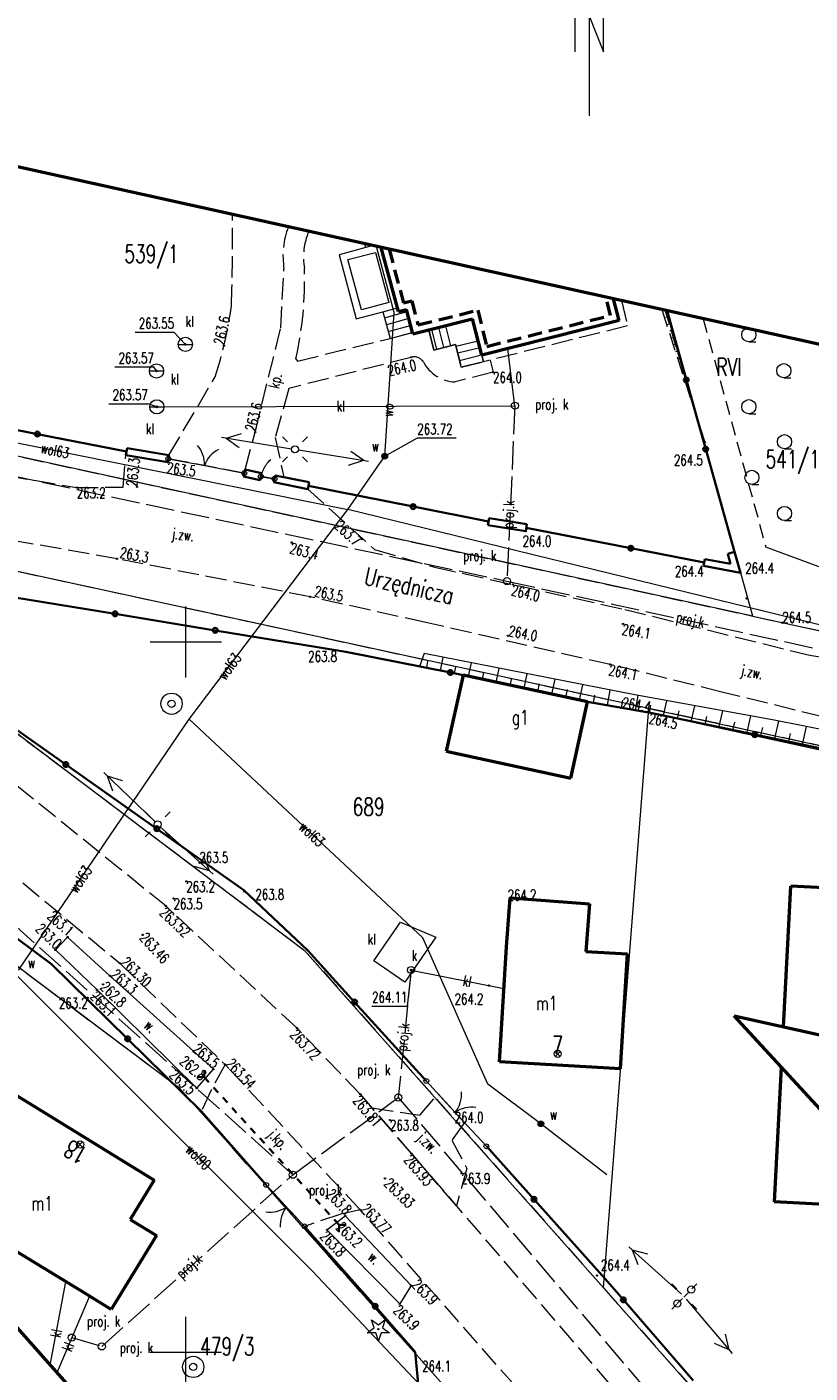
# Model space of a CAD drawing. Header units: metres. Extents: x 7457875 to 7459052, y 5635789 to 5636227.
# Tile 12 of 24: x 7458489 to 7458544, y 5636049 to 5636143. Entities that reach past the tile are written whole.
import ezdxf
from ezdxf.enums import TextEntityAlignment as Align

# ---------------------------------------------------------------- set-up
doc = ezdxf.new("R2010")
doc.units = ezdxf.units.M
doc.header["$MEASUREMENT"] = 0
for name, pattern in [('1', [0]), ('14', [1, -1]), ('2', [1.5, 1, -0.5]), ('BUBZ02', [1.75, 1.25, -0.5]), ('BUBZ02G', [1.75, 1.25, -0.5]), ('BUBZ03_01', [1, 1]), ('BUBZ03_01G', [0.875, 0.875]), ('EGBB01', [0]), ('EGBB03', [0]), ('EGBS10', [0]), ('EGBS10G', [0]), ('EGBT07', [0]), ('GDE', [0]), ('GUK', [2, 1.5, -0.5]), ('KTJZ01', [2, 1.5, -0.5]), ('KTPL01', [2, 1.5, -0.5]), ('PTRW02', [0]), ('PTTL', [1.5, 1, -0.5]), ('SUPE_01', [0]), ('SUPK_01', [0]), ('SUPK_P_01', [2.5, 2, -0.5]), ('SUPW_01', [0]), ('SUSM03_02', [0]), ('SUUS07_01', [0])]:
    doc.linetypes.add(name, pattern=pattern)
doc.layers.get('0').update_dxf_attribs({"color": 250, "linetype": 'CONTINUOUS', "lineweight": 100})
for name, color, linetype, lineweight in [('BUBZ_L_1', 7, 'BUBZ02', 18), ('BUBZ_L_2', 7, 'BUBZ03_01', 18), ('BUIB_L_4', 7, 'CONTINUOUS', 35), ('DZIALKI_L_0', 90, '1', 18), ('DZIALKI_T_0', 90, 'CONTINUOUS', 25), ('EADTD_T_0', 214, 'CONTINUOUS', 25), ('EAPADR_T_0', 214, 'CONTINUOUS', 18), ('EGBB_E_T_0', 7, 'CONTINUOUS', 20), ('EGBB_L_0', 7, 'EGBB01', 50), ('EGBB_L_1', 7, 'EGBB01', 50), ('EGBB_L_3', 7, 'EGBB03', 50), ('EGBE_L_0', 7, 'EGBT07', 18), ('EGBE_L_3', 7, 'EGBS10', 18), ('KRZYZE_L_0', 7, '1', 18), ('KTJZ_E_T_0', 7, 'CONTINUOUS', 15), ('KTJZ_L_0', 7, 'KTJZ01', 18), ('KTOK_L_1', 7, '1', 18), ('KTOK_L_3', 7, '1', 18), ('KTOK_L_4', 7, 'CONTINUOUS', 35), ('KTPL_E_T_0', 7, 'CONTINUOUS', 15), ('KTPL_L_0', 7, 'KTPL01', 18), ('KTUL_E_T_0', 7, 'CONTINUOUS', 25), ('OBOP_T_0', 3, 'CONTINUOUS', 18), ('POLNOC_T_0', 7, 'CONTINUOUS', 15), ('PTRW_E_T_0', 7, 'CONTINUOUS', 15), ('PTRW_L_1', 7, 'CONTINUOUS', 18), ('PTTL_L_4', 7, 'PTTL', 18), ('RTPW_T_0', 7, 'CONTINUOUS', 15), ('RTPW_T_1', 7, 'CONTINUOUS', 15), ('SUPE_L_3', 1, 'SUPE_01', 18), ('SUPK_E_T_1', 34, 'CONTINUOUS', 15), ('SUPK_L_1', 34, 'SUPK_01', 18), ('SUPP_E_T_4', 34, 'CONTINUOUS', 15), ('SUPP_L_4', 34, 'SUPK_P_01', 18), ('SUPS_E_T_4', 34, 'CONTINUOUS', 18), ('SUPS_T_4', 34, 'CONTINUOUS', 18), ('SUPW_E_T_0', 5, 'CONTINUOUS', 15), ('SUPW_L_0', 5, 'SUPW_01', 18), ('SUSM_L_4', 7, 'CONTINUOUS', 18), ('SUSM_T_0', 7, 'CONTINUOUS', 18), ('SUSM_T_3', 7, 'CONTINUOUS', 18), ('SUTK_T_0', 34, 'CONTINUOUS', 18), ('SUTW_T_0', 5, 'CONTINUOUS', 18), ('SUUK_E_T_1', 7, 'CONTINUOUS', 15), ('SUUK_E_T_3', 7, 'CONTINUOUS', 15), ('SUUK_L_1', 7, '1', 18), ('SUUK_T_1', 7, 'CONTINUOUS', 18), ('SUUK_T_4', 7, 'CONTINUOUS', 18), ('SUUW_E_T_5', 7, 'CONTINUOUS', 15), ('SUUW_T_1', 7, 'CONTINUOUS', 18), ('SUUW_T_7', 7, 'CONTINUOUS', 18), ('UZYTKI_L_0', 90, '2', 18), ('UZYTKI_T_0', 90, 'CONTINUOUS', 25), ('ZAKRES_L_0', 1, '1', 50)]:
    doc.layers.add(name, color=color, linetype=linetype, lineweight=lineweight)
doc.styles.get("Standard").update_dxf_attribs({"font": 'Simplex.SHX', "width": 0.75})

# ---------------------------------------------------------------- blocks, each defined once
blk = doc.blocks.new('OBOP01_01')
at = {"linetype": 'Continuous'}
for p, q in [((-0.78225, -0.26495), (-0.3012, 0.09375)), ((-0.3012, 0.09375), (-0.4937, 0.6621)), ((-0.4937, 0.6621), (-0.0039, 0.31545)), ((-0.0039, 0.31545), (0.4771, 0.67415)), ((0.4771, 0.67415), (0.2988, 0.1012)), ((0.2988, 0.1012), (0.7886, -0.24545)), ((-0.18225, -0.2575), (-0.78225, -0.26495)), ((0.01025, -0.82585), (-0.18225, -0.2575)), ((0.1886, -0.2529), (0.01025, -0.82585)), ((0.7886, -0.24545), (0.1886, -0.2529))]:
    blk.add_line(p, q, dxfattribs=at)
blk.add_circle((0, 0), 0.045, dxfattribs=at)
blk = doc.blocks.new('LZA1')
at = {"linetype": 'Continuous'}
blk.add_line((0, -0.5), (0.5, -0.5), dxfattribs=at)
blk.add_circle((0, 0), 0.5, dxfattribs=at)
blk = doc.blocks.new('POLNOC')
at = {"linetype": 'Continuous'}
for p, q in [((45, 0), (15, 2)), ((15, 2), (15, -2.5)), ((4.5, 1), (9.5, 1)), ((9.5, 1), (4.5, -1)), ((0, 0), (45, 0)), ((4.5, -1), (9.5, -1))]:
    blk.add_line(p, q, dxfattribs=at)
blk = doc.blocks.new('RTPW01')
at = {"linetype": 'Continuous'}
blk.add_circle((0, 0), 0.045, dxfattribs=at)
blk = doc.blocks.new('WSP')
at = {"linetype": 'Continuous'}
blk.add_circle((0, 0), 0.045, dxfattribs=at)
blk = doc.blocks.new('RTPW02')
at = {"linetype": 'Continuous'}
blk.add_circle((0, 0), 0.045, dxfattribs=at)
blk = doc.blocks.new('SLU')
at = {"linetype": 'Continuous'}
blk.add_circle((0, 0), 0.25, dxfattribs=at)
blk = doc.blocks.new('LAT')
at = {"linetype": 'Continuous'}
for p, q in [((-0.53035, 0.53035), (-0.8839, 0.8839)), ((0.53035, 0.53035), (0.8839, 0.8839)), ((-0.53035, -0.53035), (-0.8839, -0.8839)), ((0.53035, -0.53035), (0.8839, -0.8839))]:
    blk.add_line(p, q, dxfattribs=at)
blk = doc.blocks.new('SUSM04_01')
at = {"linetype": 'Continuous'}
blk.add_circle((0, 0), 0.25, dxfattribs=at)
blk = doc.blocks.new('SUPS01_05')
at = {"linetype": 'Continuous'}
blk.add_circle((0, 0), 0.0625, dxfattribs=at)
blk = doc.blocks.new('SUPS01_08')
at = {"linetype": 'Continuous'}
blk.add_circle((0, 0), 0.0625, dxfattribs=at)
blk = doc.blocks.new('SUUS07')
at = {"linetype": 'Continuous'}
blk.add_line((-0.5, 0), (0.5, 0), dxfattribs=at)
blk.add_circle((0, 0), 0.5, dxfattribs=at)
blk = doc.blocks.new('SUUS22_01')
at = {"linetype": 'Continuous'}
blk.add_circle((0, 0), 0.25, dxfattribs=at)
blk = doc.blocks.new('SUUS13')
at = {"linetype": 'Continuous'}
for radius in [0.75, 0.25]:
    blk.add_circle((0, 0), radius, dxfattribs=at)
blk = doc.blocks.new('SUUS25')
at = {"linetype": 'Continuous'}
for radius in [0.2, 0.175, 0.15, 0.125, 0.1, 0.075, 0.05, 0.025, 0.00715]:
    blk.add_circle((0, 0), radius, dxfattribs=at)
blk = doc.blocks.new('PADR')
at = {"linetype": 'Continuous'}
for p, q in [((-0.17675, -0.17675), (0.17675, 0.17675)), ((0.17675, -0.17675), (-0.17675, 0.17675))]:
    blk.add_line(p, q, dxfattribs=at)
blk.add_circle((0, 0), 0.25, dxfattribs=at)

msp = doc.modelspace()

# ---------------------------------------------------------------- linework, layer by layer
at = {"layer": 'BUBZ_L_1', "linetype": 'BUBZ02'}
msp.add_line((7458533.498, 5636123.401), (7458536.514, 5636114.076), dxfattribs=at)
at = {"layer": 'BUBZ_L_1', "linetype": '1'}
for p, q in [((7458533.741, 5636123.348), (7458533.535, 5636123.286)), ((7458533.884, 5636122.869), (7458533.78, 5636122.837)), ((7458534.027, 5636122.389), (7458533.843, 5636122.334)), ((7458534.171, 5636121.91), (7458534.066, 5636121.879)), ((7458534.314, 5636121.431), (7458534.151, 5636121.383)), ((7458534.457, 5636120.952), (7458534.353, 5636120.921)), ((7458534.6, 5636120.473), (7458534.458, 5636120.431)), ((7458534.744, 5636119.994), (7458534.64, 5636119.963)), ((7458534.887, 5636119.515), (7458534.766, 5636119.479)), ((7458535.03, 5636119.036), (7458534.926, 5636119.005)), ((7458535.173, 5636118.557), (7458535.074, 5636118.527)), ((7458535.317, 5636118.078), (7458535.228, 5636118.052)), ((7458535.46, 5636117.599), (7458535.382, 5636117.576)), ((7458535.603, 5636117.12), (7458535.536, 5636117.1)), ((7458535.747, 5636116.641), (7458535.69, 5636116.624)), ((7458535.89, 5636116.162), (7458535.843, 5636116.148)), ((7458536.033, 5636115.683), (7458535.997, 5636115.672)), ((7458536.176, 5636115.204), (7458536.151, 5636115.196)), ((7458536.32, 5636114.725), (7458536.305, 5636114.721)), ((7458536.463, 5636114.246), (7458536.459, 5636114.245)), ((7458516.951, 5636098.181), (7458517.041, 5636098.645)), ((7458517.932, 5636097.989), (7458518.114, 5636098.917)), ((7458518.913, 5636097.797), (7458519.004, 5636098.261)), ((7458519.893, 5636097.598), (7458520.094, 5636098.528)), ((7458520.871, 5636097.387), (7458520.973, 5636097.861)), ((7458521.848, 5636097.176), (7458522.057, 5636098.143)), ((7458523.803, 5636096.755), (7458524.019, 5636097.758)), ((7458522.826, 5636096.966), (7458522.932, 5636097.458)), ((7458524.781, 5636096.545), (7458524.891, 5636097.055)), ((7458525.759, 5636096.334), (7458525.982, 5636097.373)), ((7458527.714, 5636095.913), (7458527.945, 5636096.988)), ((7458526.736, 5636096.124), (7458526.85, 5636096.652)), ((7458528.695, 5636095.719), (7458528.789, 5636096.261)), ((7458529.68, 5636095.547), (7458529.866, 5636096.611)), ((7458530.665, 5636095.375), (7458530.756, 5636095.897)), ((7458531.65, 5636095.202), (7458531.829, 5636096.229)), ((7458533.612, 5636094.818), (7458533.842, 5636095.866)), ((7458532.635, 5636095.03), (7458532.724, 5636095.541)), ((7458534.589, 5636094.604), (7458534.708, 5636095.146)), ((7458535.566, 5636094.39), (7458535.812, 5636095.511)), ((7458537.519, 5636093.961), (7458537.781, 5636095.156)), ((7458539.473, 5636093.533), (7458539.751, 5636094.8)), ((7458536.542, 5636094.175), (7458536.669, 5636094.754)), ((7458538.496, 5636093.747), (7458538.631, 5636094.362)), ((7458540.45, 5636093.318), (7458540.593, 5636093.971)), ((7458541.426, 5636093.104), (7458541.719, 5636094.437)), ((7458543.38, 5636092.676), (7458543.68, 5636094.044)), ((7458542.403, 5636092.89), (7458542.551, 5636093.565))]:
    msp.add_line(p, q, dxfattribs=at)
at = {"layer": 'BUBZ_L_1', "linetype": 'BUBZ02G'}
msp.add_line((7458536.514, 5636114.076), (7458533.741, 5636123.348), dxfattribs=at)
at = {"layer": 'BUBZ_L_2', "linetype": 'BUBZ03_01'}
for p, q in [((7458516.768, 5636099.181), (7458516.443, 5636098.281)), ((7458531.607, 5636096.269), (7458516.768, 5636099.181)), ((7458541.289, 5636094.523), (7458531.607, 5636096.269)), ((7458555.904, 5636091.595), (7458541.289, 5636094.523))]:
    msp.add_line(p, q, dxfattribs=at)
at = {"layer": 'BUBZ_L_2', "linetype": 'BUBZ03_01G'}
for p, q in [((7458516.443, 5636098.281), (7458519.528, 5636097.676)), ((7458519.528, 5636097.676), (7458528.262, 5636095.795)), ((7458528.262, 5636095.795), (7458530.658, 5636095.376)), ((7458530.658, 5636095.376), (7458532.693, 5636095.02)), ((7458532.693, 5636095.02), (7458554.704, 5636090.192))]:
    msp.add_line(p, q, dxfattribs=at)
at = {"layer": 'BUIB_L_4'}
for p, q in [((7458500.796, 5636069.382), (7458501.29, 5636069.36)), ((7458501.312, 5636069.854), (7458501.29, 5636069.36)), ((7458501.29, 5636069.36), (7458501.617, 5636069.002)), ((7458501.944, 5636068.645), (7458502.271, 5636068.287)), ((7458502.598, 5636067.93), (7458502.924, 5636067.572)), ((7458503.251, 5636067.215), (7458503.578, 5636066.857)), ((7458503.905, 5636066.5), (7458504.232, 5636066.142)), ((7458504.559, 5636065.785), (7458504.886, 5636065.427)), ((7458505.213, 5636065.07), (7458505.539, 5636064.712)), ((7458505.866, 5636064.355), (7458506.193, 5636063.997)), ((7458506.52, 5636063.639), (7458506.847, 5636063.282)), ((7458507.174, 5636062.924), (7458507.501, 5636062.567)), ((7458507.828, 5636062.209), (7458508.154, 5636061.852)), ((7458508.481, 5636061.494), (7458508.808, 5636061.137)), ((7458509.135, 5636060.779), (7458509.462, 5636060.422)), ((7458509.789, 5636060.064), (7458510.116, 5636059.707)), ((7458510.443, 5636059.349), (7458510.78, 5636058.98)), ((7458510.78, 5636058.98), (7458510.758, 5636058.486)), ((7458510.78, 5636058.98), (7458511.274, 5636058.958))]:
    msp.add_line(p, q, dxfattribs=at)
at = {"layer": 'DZIALKI_L_0', "linetype": 'GDE'}
for p, q in [((7458539.9, 5636101.82), (7458533.922, 5636123.307)), ((7458539.9, 5636101.82), (7458479.79, 5636114.91)), ((7458532.59, 5636095.31), (7458479.32, 5636106.87)), ((7458477.6, 5636101.5), (7458508.36, 5636078.29)), ((7458539.9, 5636101.82), (7458556.3, 5636098.25)), ((7458529.39, 5636054.54), (7458532.59, 5636095.31)), ((7458532.59, 5636095.31), (7458627.49, 5636074.72)), ((7458499.58, 5636068.56), (7458477.06, 5636085.48)), ((7458529.39, 5636054.54), (7458508.36, 5636078.29)), ((7458531.75, 5636032.37), (7458499.58, 5636068.56)), ((7458529.39, 5636054.54), (7458552.995, 5636027.88))]:
    msp.add_line(p, q, dxfattribs=at)
at = {"layer": 'EGBB_L_0', "linetype": 'EGBB01'}
for p, q in [((7458519.528, 5636097.676), (7458518.324, 5636092.304)), ((7458528.262, 5636095.795), (7458519.528, 5636097.676)), ((7458527.103, 5636090.413), (7458528.262, 5636095.795)), ((7458518.324, 5636092.304), (7458527.103, 5636090.413))]:
    msp.add_line(p, q, dxfattribs=at)
at = {"layer": 'EGBB_L_1', "linetype": 'EGBB01'}
for p, q in [((7458542.053, 5636072.912), (7458542.577, 5636082.818)), ((7458550.429, 5636082.407), (7458542.577, 5636082.818)), ((7458522.555, 5636078.547), (7458522.816, 5636081.987)), ((7458522.816, 5636081.987), (7458528.407, 5636081.563)), ((7458528.407, 5636081.563), (7458528.153, 5636078.221)), ((7458522.08, 5636070.442), (7458522.555, 5636078.547)), ((7458528.153, 5636078.221), (7458531.069, 5636078.052)), ((7458530.598, 5636069.948), (7458531.069, 5636078.052)), ((7458530.598, 5636069.948), (7458522.08, 5636070.442)), ((7458541.903, 5636070.08), (7458541.4, 5636060.584)), ((7458488.056, 5636068.088), (7458497.784, 5636062.117)), ((7458497.784, 5636062.117), (7458496.087, 5636059.345)), ((7458492.898, 5636054.155), (7458483.155, 5636060.101)), ((7458549.251, 5636060.172), (7458541.4, 5636060.584)), ((7458496.087, 5636059.345), (7458497.93, 5636058.215)), ((7458497.93, 5636058.215), (7458494.744, 5636053.022)), ((7458494.744, 5636053.022), (7458492.898, 5636054.155))]:
    msp.add_line(p, q, dxfattribs=at)
at = {"layer": 'EGBB_L_3', "linetype": 'EGBB03'}
for p, q in [((7458514.891, 5636123.52), (7458513.752, 5636127.774)), ((7458530.493, 5636122.621), (7458530.107, 5636124.152)), ((7458514.959, 5636123.265), (7458514.891, 5636123.52)), ((7458514.959, 5636123.265), (7458515.536, 5636123.41)), ((7458515.943, 5636121.795), (7458515.536, 5636123.41)), ((7458517.103, 5636121.971), (7458520.176, 5636122.747)), ((7458520.824, 5636120.181), (7458520.176, 5636122.747)), ((7458530.493, 5636122.621), (7458520.824, 5636120.181)), ((7458515.971, 5636121.686), (7458515.943, 5636121.795)), ((7458515.971, 5636121.686), (7458517.103, 5636121.971))]:
    msp.add_line(p, q, dxfattribs=at)
at = {"layer": 'EGBB_L_3', "linetype": '2'}
for p, q in [((7458514.3, 5636127.653), (7458515.309, 5636123.886)), ((7458529.895, 5636122.989), (7458529.561, 5636124.273)), ((7458515.309, 5636123.886), (7458515.897, 5636124.026)), ((7458515.897, 5636124.026), (7458516.337, 5636122.316)), ((7458516.337, 5636122.316), (7458520.551, 5636123.362)), ((7458520.551, 5636123.362), (7458521.177, 5636120.811)), ((7458521.177, 5636120.811), (7458529.895, 5636122.989))]:
    msp.add_line(p, q, dxfattribs=at)
at = {"layer": 'EGBE_L_0', "linetype": 'EGBT07'}
for p, q in [((7458512.66, 5636127.765), (7458510.785, 5636127.264)), ((7458510.785, 5636127.264), (7458511.994, 5636122.745)), ((7458511.397, 5636126.919), (7458513.34, 5636127.414)), ((7458513.173, 5636127.903), (7458512.66, 5636127.765)), ((7458513.34, 5636127.414), (7458514.275, 5636123.91)), ((7458514.891, 5636123.52), (7458513.752, 5636127.774)), ((7458512.369, 5636123.377), (7458511.397, 5636126.919)), ((7458511.994, 5636122.745), (7458513.874, 5636123.248)), ((7458514.275, 5636123.91), (7458512.369, 5636123.377)), ((7458513.874, 5636123.248), (7458514.891, 5636123.52))]:
    msp.add_line(p, q, dxfattribs=at)
at = {"layer": 'EGBE_L_3', "linetype": 'EGBS10G'}
for p, q in [((7458512.66, 5636127.765), (7458512.588, 5636128.032)), ((7458513.874, 5636123.248), (7458514.375, 5636121.375)), ((7458518.982, 5636120.931), (7458517.463, 5636120.547)), ((7458519.384, 5636119.339), (7458518.982, 5636120.931))]:
    msp.add_line(p, q, dxfattribs=at)
at = {"layer": 'EGBE_L_3', "linetype": 'EGBS10'}
for p, q in [((7458513.173, 5636127.903), (7458512.66, 5636127.765)), ((7458513.874, 5636123.248), (7458514.891, 5636123.52)), ((7458513.988, 5636122.823), (7458515.575, 5636123.254)), ((7458514.959, 5636123.265), (7458514.891, 5636123.52)), ((7458514.959, 5636123.265), (7458515.536, 5636123.41)), ((7458515.943, 5636121.795), (7458515.536, 5636123.41)), ((7458515.698, 5636122.768), (7458514.118, 5636122.337)), ((7458514.246, 5636121.857), (7458515.82, 5636122.283)), ((7458517.103, 5636121.971), (7458520.176, 5636122.747)), ((7458518.274, 5636122.267), (7458518.623, 5636120.84)), ((7458520.176, 5636122.747), (7458520.824, 5636120.181)), ((7458514.375, 5636121.375), (7458515.943, 5636121.795)), ((7458517.463, 5636120.547), (7458517.103, 5636121.971)), ((7458517.661, 5636120.597), (7458517.302, 5636122.022)), ((7458517.775, 5636122.141), (7458518.142, 5636120.719)), ((7458519.012, 5636120.813), (7458520.567, 5636121.197)), ((7458520.688, 5636120.718), (7458519.137, 5636120.321)), ((7458519.266, 5636119.809), (7458520.814, 5636120.22)), ((7458520.937, 5636119.731), (7458519.384, 5636119.339)), ((7458520.824, 5636120.181), (7458520.937, 5636119.731))]:
    msp.add_line(p, q, dxfattribs=at)
at = {"layer": 'KRZYZE_L_0', "linetype": '1'}
for p, q in [((7458500, 5636097.5), (7458500, 5636102.5)), ((7458497.5, 5636100), (7458502.5, 5636100)), ((7458500, 5636047.5), (7458500, 5636052.5)), ((7458497.5, 5636050), (7458502.5, 5636050))]:
    msp.add_line(p, q, dxfattribs=at)
at = {"layer": 'KTJZ_L_0', "linetype": 'KTJZ01'}
for p, q in [((7458479.464, 5636113.09), (7458492.325, 5636110.869)), ((7458495.584, 5636110.908), (7458495.785, 5636113.152)), ((7458495.785, 5636113.152), (7458498.73, 5636112.65)), ((7458498.73, 5636112.65), (7458498.77, 5636112.893)), ((7458504.112, 5636111.893), (7458498.77, 5636112.893)), ((7458504.112, 5636111.893), (7458504.06, 5636111.65)), ((7458492.325, 5636110.869), (7458495.584, 5636110.908)), ((7458504.06, 5636111.65), (7458505.23, 5636111.4)), ((7458505.28, 5636111.645), (7458505.23, 5636111.4)), ((7458506.241, 5636111.484), (7458505.28, 5636111.645)), ((7458506.19, 5636111.24), (7458506.241, 5636111.484)), ((7458508.589, 5636110.752), (7458506.19, 5636111.24)), ((7458508.589, 5636110.752), (7458513.283, 5636106.506)), ((7458495.16, 5636105.862), (7458485.399, 5636107.57)), ((7458513.283, 5636106.506), (7458517.502, 5636105.276)), ((7458508.754, 5636103.18), (7458495.16, 5636105.862)), ((7458517.502, 5636105.276), (7458530.888, 5636102.298)), ((7458516.89, 5636101.37), (7458508.754, 5636103.18)), ((7458530.888, 5636102.298), (7458543.796, 5636099.09)), ((7458529.85, 5636098.42), (7458516.89, 5636101.37)), ((7458543.796, 5636099.09), (7458553.243, 5636097.457)), ((7458537.724, 5636096.477), (7458529.85, 5636098.42)), ((7458546.757, 5636094.254), (7458537.724, 5636096.477)), ((7458498.61, 5636081.4), (7458486.78, 5636090.95)), ((7458483.91, 5636086.87), (7458495.36, 5636077.38)), ((7458507.83, 5636072.81), (7458498.61, 5636081.4)), ((7458495.36, 5636077.38), (7458502.76, 5636070.26)), ((7458512.28, 5636068.16), (7458507.83, 5636072.81)), ((7458502.76, 5636070.26), (7458501.78, 5636068.44)), ((7458512.27, 5636060.03), (7458502.76, 5636070.26)), ((7458501.78, 5636068.44), (7458501.09, 5636066.98)), ((7458512.28, 5636068.16), (7458515.87, 5636063.99)), ((7458516.472, 5636066.686), (7458517.753, 5636068.194)), ((7458517.753, 5636068.194), (7458519.611, 5636066.174)), ((7458505.65, 5636061.78), (7458501.09, 5636066.98)), ((7458513.098, 5636067.21), (7458516.472, 5636066.686)), ((7458515.87, 5636063.99), (7458513.098, 5636067.21)), ((7458519.611, 5636066.174), (7458518.727, 5636064.941)), ((7458518.727, 5636064.941), (7458519.783, 5636062.94)), ((7458515.87, 5636063.99), (7458533.61, 5636043.35)), ((7458519.043, 5636060.299), (7458515.87, 5636063.99)), ((7458519.783, 5636062.94), (7458519.043, 5636060.299)), ((7458508.36, 5636058.86), (7458505.65, 5636061.78)), ((7458510.91, 5636059.72), (7458508.36, 5636058.86)), ((7458512.27, 5636060.03), (7458510.91, 5636059.72)), ((7458532.41, 5636037.11), (7458512.27, 5636060.03))]:
    msp.add_line(p, q, dxfattribs=at)
at = {"layer": 'KTOK_L_1'}
for p, q in [((7458498.77, 5636112.893), (7458500.827, 5636112.508)), ((7458500.581, 5636112.554), (7458502.055, 5636112.278)), ((7458502.055, 5636112.278), (7458504.112, 5636111.893)), ((7458516.92, 5636069.1), (7458518.612, 5636067.26)), ((7458518.443, 5636067.444), (7458519.458, 5636066.34)), ((7458519.458, 5636066.34), (7458521.15, 5636064.5)), ((7458506.58, 5636060.778), (7458505.65, 5636061.78)), ((7458507.6, 5636059.679), (7458506.58, 5636060.778)), ((7458508.36, 5636058.86), (7458507.43, 5636059.862))]:
    msp.add_line(p, q, dxfattribs=at)
for centre in [(7458498.77, 5636112.893), (7458504.112, 5636111.893), (7458516.92, 5636069.1), (7458521.15, 5636064.5), (7458505.65, 5636061.78), (7458508.36, 5636058.86)]:
    msp.add_circle(centre, 0.17, dxfattribs=at)
for centre, start, end in [((7458499.32, 5636112.509), 357.33797, 41.41234), ((7458503.214, 5636111.78), 117.37469, 161.44906), ((7458517.406, 5636068.163), 320.54501, 4.61939), ((7458520.088, 5636065.247), 80.58174, 124.65611), ((7458505.945, 5636061.868), 260.84502, 304.91939), ((7458508.64, 5636058.965), 140.8083, 184.88267)]:
    msp.add_arc(centre, 2, start, end, dxfattribs=at)
at = {"layer": 'KTOK_L_3'}
for p, q in [((7458505.89, 5636112.77), (7458505.953, 5636112.83)), ((7458505.953, 5636112.83), (7458505.975, 5636112.847)), ((7458505.309, 5636111.742), (7458505.339, 5636111.838)), ((7458505.339, 5636111.838), (7458505.366, 5636111.925)), ((7458505.366, 5636111.925), (7458505.408, 5636112.019)), ((7458505.408, 5636112.019), (7458505.442, 5636112.105)), ((7458505.442, 5636112.105), (7458505.483, 5636112.189)), ((7458505.483, 5636112.189), (7458505.53, 5636112.273)), ((7458505.53, 5636112.273), (7458505.57, 5636112.357)), ((7458505.57, 5636112.357), (7458505.622, 5636112.429)), ((7458505.622, 5636112.429), (7458505.675, 5636112.512)), ((7458505.675, 5636112.512), (7458505.725, 5636112.574)), ((7458505.725, 5636112.574), (7458505.777, 5636112.647)), ((7458505.777, 5636112.647), (7458505.833, 5636112.708)), ((7458505.833, 5636112.708), (7458505.89, 5636112.77)), ((7458505.28, 5636111.645), (7458505.309, 5636111.742)), ((7458505.28, 5636111.645), (7458505.761, 5636111.565)), ((7458505.761, 5636111.565), (7458506.241, 5636111.484))]:
    msp.add_line(p, q, dxfattribs=at)
for centre in [(7458505.28, 5636111.645), (7458506.241, 5636111.484)]:
    msp.add_circle(centre, 0.17, dxfattribs=at)
at = {"layer": 'KTOK_L_4'}
for p, q in [((7458535.214, 5636118.447), (7458533.84, 5636123.326)), ((7458536.587, 5636113.569), (7458535.214, 5636118.447)), ((7458482.197, 5636116.091), (7458489.555, 5636114.637)), ((7458489.555, 5636114.637), (7458495.83, 5636113.398)), ((7458495.79, 5636113.15), (7458495.87, 5636113.645)), ((7458498.73, 5636112.65), (7458495.79, 5636113.15)), ((7458495.87, 5636113.645), (7458498.811, 5636113.14)), ((7458498.811, 5636113.14), (7458498.73, 5636112.65)), ((7458538.62, 5636106.35), (7458536.587, 5636113.569)), ((7458504.165, 5636112.137), (7458504.06, 5636111.65)), ((7458505.33, 5636111.89), (7458504.165, 5636112.137)), ((7458505.23, 5636111.4), (7458505.33, 5636111.89)), ((7458504.06, 5636111.65), (7458505.23, 5636111.4)), ((7458506.19, 5636111.24), (7458506.293, 5636111.729)), ((7458508.59, 5636110.75), (7458506.19, 5636111.24)), ((7458506.293, 5636111.729), (7458508.689, 5636111.242)), ((7458508.689, 5636111.242), (7458508.59, 5636110.75)), ((7458508.639, 5636110.997), (7458515.995, 5636109.53)), ((7458515.995, 5636109.53), (7458521.302, 5636108.472)), ((7458521.344, 5636108.718), (7458521.26, 5636108.22)), ((7458521.26, 5636108.22), (7458523.92, 5636107.79)), ((7458523.996, 5636108.283), (7458521.344, 5636108.718)), ((7458523.92, 5636107.79), (7458523.996, 5636108.283)), ((7458523.958, 5636108.036), (7458531.319, 5636106.6)), ((7458531.319, 5636106.6), (7458536.486, 5636105.592)), ((7458538.139, 5636106.216), (7458538.62, 5636106.35)), ((7458538.335, 5636105.496), (7458538.139, 5636106.216)), ((7458538.62, 5636106.35), (7458539.03, 5636104.86)), ((7458536.44, 5636105.35), (7458536.533, 5636105.837)), ((7458539.03, 5636104.86), (7458536.44, 5636105.35)), ((7458536.533, 5636105.837), (7458538.335, 5636105.496)), ((7458487.97, 5636103.142), (7458495.021, 5636101.981)), ((7458495.021, 5636101.981), (7458502.072, 5636100.82)), ((7458502.072, 5636100.82), (7458509.123, 5636099.659)), ((7458509.123, 5636099.659), (7458511.254, 5636099.298)), ((7458511.254, 5636099.298), (7458518.614, 5636097.855)), ((7458518.614, 5636097.855), (7458519.528, 5636097.676)), ((7458491.555, 5636091.376), (7458485.147, 5636095.898)), ((7458528.262, 5636095.795), (7458532.693, 5636095.02)), ((7458532.693, 5636095.02), (7458540.033, 5636093.477)), ((7458540.033, 5636093.477), (7458547.718, 5636091.862)), ((7458497.962, 5636086.854), (7458491.555, 5636091.376)), ((7458504.09, 5636082.53), (7458497.962, 5636086.854)), ((7458508.58, 5636078.29), (7458504.09, 5636082.53)), ((7458486.957, 5636079.995), (7458490.55, 5636077.31)), ((7458511.88, 5636074.654), (7458508.58, 5636078.29)), ((7458490.55, 5636077.31), (7458495.906, 5636072.06)), ((7458516.92, 5636069.1), (7458511.88, 5636074.654)), ((7458495.906, 5636072.06), (7458501.09, 5636066.98)), ((7458501.09, 5636066.98), (7458505.65, 5636061.78)), ((7458524.502, 5636060.763), (7458521.15, 5636064.5)), ((7458529.51, 5636055.18), (7458524.502, 5636060.763)), ((7458508.36, 5636058.86), (7458513.325, 5636053.239)), ((7458530.793, 5636053.691), (7458529.51, 5636055.18)), ((7458513.325, 5636053.239), (7458516.15, 5636050.04)), ((7458535.69, 5636048.01), (7458530.793, 5636053.691)), ((7458516.15, 5636050.04), (7458516.836, 5636042.571))]:
    msp.add_line(p, q, dxfattribs=at)
for centre in [(7458535.214, 5636118.447), (7458489.555, 5636114.637), (7458536.587, 5636113.569), (7458515.995, 5636109.53), (7458531.319, 5636106.6), (7458495.021, 5636101.981), (7458502.072, 5636100.82), (7458518.614, 5636097.855), (7458540.033, 5636093.477), (7458491.555, 5636091.376), (7458497.962, 5636086.854), (7458511.88, 5636074.654), (7458495.906, 5636072.06), (7458524.502, 5636060.763), (7458513.325, 5636053.239), (7458530.793, 5636053.691)]:
    msp.add_circle(centre, 0.17, dxfattribs=at)
at = {"layer": 'KTPL_L_0', "linetype": 'KTPL01'}
for p, q in [((7458506.675, 5636122.114), (7458506.908, 5636126.278)), ((7458530.493, 5636122.621), (7458530.107, 5636124.152)), ((7458530.657, 5636124.031), (7458531.082, 5636122.255)), ((7458520.824, 5636120.181), (7458530.493, 5636122.621)), ((7458531.082, 5636122.255), (7458521.417, 5636119.844)), ((7458504.88, 5636114.765), (7458506.675, 5636122.114)), ((7458507.858, 5636119.774), (7458514.375, 5636121.375)), ((7458514.375, 5636121.375), (7458515.943, 5636121.795)), ((7458515.943, 5636121.795), (7458515.971, 5636121.686)), ((7458515.971, 5636121.686), (7458517.103, 5636121.971)), ((7458517.103, 5636121.971), (7458517.463, 5636120.547)), ((7458517.463, 5636120.547), (7458518.982, 5636120.931)), ((7458518.982, 5636120.931), (7458519.384, 5636119.339)), ((7458515.858, 5636120.037), (7458507.24, 5636117.845)), ((7458507.739, 5636119.934), (7458507.858, 5636119.774)), ((7458519.384, 5636119.339), (7458520.937, 5636119.731)), ((7458520.937, 5636119.731), (7458520.824, 5636120.181)), ((7458521.417, 5636119.844), (7458521.628, 5636119)), ((7458498.811, 5636113.14), (7458502.054, 5636118.658)), ((7458521.628, 5636119), (7458518.943, 5636118.308)), ((7458507.24, 5636117.845), (7458506.296, 5636114.404)), ((7458504.165, 5636112.137), (7458504.88, 5636114.765)), ((7458506.296, 5636114.404), (7458506.892, 5636111.607)), ((7458498.77, 5636112.893), (7458498.811, 5636113.14)), ((7458504.112, 5636111.893), (7458498.77, 5636112.893)), ((7458504.165, 5636112.137), (7458504.112, 5636111.893)), ((7458505.33, 5636111.89), (7458504.165, 5636112.137)), ((7458505.28, 5636111.645), (7458505.33, 5636111.89)), ((7458506.241, 5636111.484), (7458505.28, 5636111.645)), ((7458506.293, 5636111.729), (7458506.241, 5636111.484)), ((7458506.892, 5636111.607), (7458506.293, 5636111.729))]:
    msp.add_line(p, q, dxfattribs=at)
at = {"layer": 'KTPL_L_0', "linetype": 'KTJZ01'}
for p, q in [((7458506.675, 5636122.114), (7458506.908, 5636126.278)), ((7458504.88, 5636114.765), (7458506.675, 5636122.114)), ((7458504.165, 5636112.137), (7458504.88, 5636114.765))]:
    msp.add_line(p, q, dxfattribs=at)
at = {"layer": 'KTPL_L_0', "linetype": '14'}
msp.add_line((7458521.417, 5636119.844), (7458520.937, 5636119.731), dxfattribs=at)
at = {"layer": 'KTPL_L_0', "linetype": 'KTPL01'}
for centre, radius, start, end in [((7458378.26, 5636128.339), 125.031, 357.85639, 0.80442), ((7458512.626, 5636127.177), 5.788, 159.30181, 188.93769), ((7458512.782, 5636127.103), 4.503, 156.43315, 190.26907), ((7458483.066, 5636125.518), 25.297, 347.24684, 1.77057), ((7458476.52, 5636127.155), 26.911, 341.59411, 352.54212), ((7458516.075, 5636119.286), 0.782, 34.63608, 106.07316), ((7458519.024, 5636120.887), 2.58, 206.63444, 268.20017)]:
    msp.add_arc(centre, radius, start, end, dxfattribs=at)
at = {"layer": 'PTRW_L_1', "linetype": 'PTRW02'}
for p, q in [((7458491.68, 5636079.23), (7458490.82, 5636078.32)), ((7458494.66, 5636076.49), (7458491.68, 5636079.23)), ((7458490.82, 5636078.32), (7458493.75, 5636075.51)), ((7458501.95, 5636069.92), (7458494.66, 5636076.49)), ((7458493.75, 5636075.51), (7458500.77, 5636068.6)), ((7458500.77, 5636068.6), (7458501.95, 5636069.92)), ((7458509.92, 5636058.62), (7458511.21, 5636059.61)), ((7458511.21, 5636059.61), (7458515.85, 5636054.69)), ((7458515.05, 5636053.41), (7458509.92, 5636058.62)), ((7458515.85, 5636054.69), (7458515.05, 5636053.41))]:
    msp.add_line(p, q, dxfattribs=at)
at = {"layer": 'PTTL_L_4', "linetype": 'PTTL'}
msp.add_line((7458536.401, 5636122.758), (7458540.82, 5636106.67), dxfattribs=at)
at = {"layer": 'PTTL_L_4', "linetype": '14'}
msp.add_line((7458554.61, 5636101.57), (7458540.82, 5636106.67), dxfattribs=at)
at = {"layer": 'SUPE_L_3', "linetype": 'SUPE_01'}
for p, q in [((7458502.845, 5636114.356), (7458503.913, 5636114.687)), ((7458502.5, 5636114.412), (7458507.433, 5636113.601)), ((7458502.845, 5636114.356), (7458503.751, 5636113.7)), ((7458507.927, 5636113.521), (7458512.865, 5636112.734)), ((7458511.453, 5636112.452), (7458512.519, 5636112.789)), ((7458511.61, 5636113.44), (7458512.519, 5636112.789)), ((7458497.835, 5636087.336), (7458494.236, 5636090.806)), ((7458494.861, 5636089.509), (7458494.488, 5636090.563)), ((7458495.555, 5636090.229), (7458494.488, 5636090.563)), ((7458501.924, 5636083.657), (7458498.202, 5636086.995)), ((7458501.663, 5636083.891), (7458501.253, 5636084.93)), ((7458501.663, 5636083.891), (7458500.585, 5636084.186)), ((7458534.89, 5636054.093), (7458531.168, 5636057.431)), ((7458531.839, 5636056.158), (7458531.428, 5636057.197)), ((7458532.507, 5636056.902), (7458531.428, 5636057.197)), ((7458538.46, 5636049.912), (7458535.237, 5636053.735)), ((7458538.234, 5636050.179), (7458537.972, 5636051.266)), ((7458538.234, 5636050.179), (7458537.208, 5636050.622))]:
    msp.add_line(p, q, dxfattribs=at)
at = {"layer": 'SUPK_L_1', "linetype": 'SUPK_01'}
for p, q in [((7458523.158, 5636116.633), (7458522.654, 5636120.642)), ((7458497.962, 5636116.556), (7458523.158, 5636116.633)), ((7458515.85, 5636076.909), (7458522.383, 5636075.606)), ((7458490.457, 5636049.086), (7458491.549, 5636054.949)), ((7458493.223, 5636053.956), (7458490.922, 5636048.562))]:
    msp.add_line(p, q, dxfattribs=at)
at = {"layer": 'SUPP_L_4', "linetype": 'SUPK_P_01'}
for p, q in [((7458523.158, 5636116.633), (7458522.598, 5636104.286)), ((7458475.212, 5636114.384), (7458522.598, 5636104.286)), ((7458522.598, 5636104.286), (7458556.229, 5636096.954)), ((7458484.129, 5636083.499), (7458507.531, 5636062.497)), ((7458515.85, 5636076.909), (7458514.954, 5636067.929)), ((7458507.531, 5636062.497), (7458514.954, 5636067.929)), ((7458514.954, 5636067.929), (7458547.996, 5636028.957)), ((7458494.087, 5636050.412), (7458507.531, 5636062.497)), ((7458491.975, 5636051.032), (7458494.087, 5636050.412))]:
    msp.add_line(p, q, dxfattribs=at)
at = {"layer": 'SUPW_L_0', "linetype": 'SUPW_01'}
for p, q in [((7458514.666, 5636123.2), (7458513.422, 5636127.847)), ((7458514, 5636113.073), (7458514.666, 5636123.2)), ((7458478.717, 5636115.926), (7458511.393, 5636109.319)), ((7458511.393, 5636109.319), (7458514, 5636113.073)), ((7458500.247, 5636094.566), (7458511.393, 5636109.319)), ((7458552.872, 5636099.192), (7458511.393, 5636109.319)), ((7458488.216, 5636076.9), (7458500.247, 5636094.566)), ((7458516.678, 5636079.17), (7458500.247, 5636094.566)), ((7458521.25, 5636068.873), (7458516.678, 5636079.17)), ((7458488.026, 5636076.62), (7458508.863, 5636055.758)), ((7458524.983, 5636066.087), (7458521.25, 5636068.873)), ((7458529.617, 5636062.501), (7458524.983, 5636066.087)), ((7458508.863, 5636055.758), (7458542.779, 5636019.861))]:
    msp.add_line(p, q, dxfattribs=at)
at = {"layer": 'SUSM_L_4', "linetype": 'SUSM03_02'}
for p, q in [((7458535.389, 5636054.24), (7458535.036, 5636053.886)), ((7458534.94, 5636053.789), (7458534.587, 5636053.435))]:
    msp.add_line(p, q, dxfattribs=at)
for centre in [(7458535.566, 5636054.417), (7458534.587, 5636053.435)]:
    msp.add_circle(centre, 0.25, dxfattribs=at)
at = {"layer": 'SUTK_T_0', "linetype": 'Continuous'}
for p, q in [((7458496.425, 5636121.808), (7458499.166, 5636121.808)), ((7458499.968, 5636120.949), (7458499.166, 5636121.808)), ((7458495.004, 5636119.366), (7458497.746, 5636119.366)), ((7458497.939, 5636119.077), (7458497.746, 5636119.366)), ((7458494.581, 5636116.774), (7458497.322, 5636116.774)), ((7458497.962, 5636116.556), (7458497.322, 5636116.774)), ((7458515.85, 5636076.909), (7458515.587, 5636074.368)), ((7458513.09, 5636074.368), (7458515.587, 5636074.368))]:
    msp.add_line(p, q, dxfattribs=at)
at = {"layer": 'SUTW_T_0', "linetype": 'Continuous'}
for p, q in [((7458514, 5636113.073), (7458516.293, 5636114.361)), ((7458516.293, 5636114.361), (7458519.034, 5636114.361))]:
    msp.add_line(p, q, dxfattribs=at)
at = {"layer": 'SUUK_L_1', "linetype": 'SUUS07_01'}
for p, q in [((7458513.239, 5636077.556), (7458515.106, 5636080.269)), ((7458515.106, 5636080.269), (7458517.598, 5636079.211)), ((7458517.598, 5636079.211), (7458515.423, 5636076.053)), ((7458515.423, 5636076.053), (7458513.239, 5636077.556))]:
    msp.add_line(p, q, dxfattribs=at)
at = {"layer": 'UZYTKI_L_0', "linetype": 'GUK'}
for p, q in [((7458474.82, 5636115.99), (7458539.9, 5636101.82)), ((7458532.59, 5636095.31), (7458479.32, 5636106.87)), ((7458477.6, 5636101.5), (7458508.36, 5636078.29)), ((7458539.9, 5636101.82), (7458572.72, 5636094.66)), ((7458627.49, 5636074.72), (7458532.59, 5636095.31)), ((7458499.58, 5636068.56), (7458484.81, 5636079.66)), ((7458508.36, 5636078.29), (7458529.39, 5636054.54)), ((7458542.825, 5636019.897), (7458499.58, 5636068.56)), ((7458529.39, 5636054.54), (7458552.995, 5636027.88))]:
    msp.add_line(p, q, dxfattribs=at)
at = {"layer": 'ZAKRES_L_0', "linetype": '1'}
for p, q in [((7458635.37, 5636100.84), (7458457.24, 5636140.29)), ((7458538.59, 5636073.69), (7458623.75, 5636054.55)), ((7458569.06, 5636040.49), (7458538.59, 5636073.69)), ((7458486.64, 5636053.38), (7458527.26, 5636007.68))]:
    msp.add_line(p, q, dxfattribs=at)

# ---------------------------------------------------------------- block references
at = {"layer": 'EAPADR_T_0'}
for p in [(7458526.169, 5636071.001), (7458492.564, 5636064.625)]:
    msp.add_blockref('PADR', p, dxfattribs=at)
at = {"layer": 'OBOP_T_0'}
msp.add_blockref('OBOP01_01', (7458513.553, 5636051.624), dxfattribs=at)
at = {"layer": 'POLNOC_T_0', "rotation": 89.99999931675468}
msp.add_blockref('POLNOC', (7458528.4, 5636137.05), dxfattribs=at)
at = {"layer": 'PTRW_E_T_0'}
for p in [(7458539.618, 5636121.631), (7458542.082, 5636119.095), (7458539.618, 5636116.56), (7458542.13, 5636114.096), (7458539.834, 5636111.584), (7458542.13, 5636109.048)]:
    msp.add_blockref('LZA1', p, dxfattribs=at)
at = {"layer": 'RTPW_T_0'}
for name, p in [('RTPW01', (7458502.68, 5636120.86)), ('RTPW01', (7458515.86, 5636120.04)), ('RTPW01', (7458521.62, 5636119)), ('RTPW01', (7458504.88, 5636114.76)), ('RTPW01', (7458498.73, 5636112.65)), ('RTPW01', (7458492.33, 5636110.87)), ('WSP', (7458496.56, 5636110.92)), ('WSP', (7458512.41, 5636107.24)), ('RTPW01', (7458523.92, 5636107.79)), ('RTPW01', (7458507.45, 5636107)), ('RTPW01', (7458495.16, 5636105.86)), ('RTPW01', (7458539.03, 5636104.86)), ('WSP', (7458523.027, 5636104.046)), ('RTPW01', (7458508.75, 5636103.18)), ('WSP', (7458522.66, 5636100.44)), ('RTPW01', (7458541.979, 5636101.355)), ('RTPW01', (7458530.658, 5636095.376)), ('RTPW01', (7458500.96, 5636084.46)), ('RTPW01', (7458500.03, 5636083.15)), ('RTPW01', (7458499.14, 5636081.94)), ('RTPW01', (7458491.68, 5636079.23)), ('RTPW01', (7458490.82, 5636078.32)), ('RTPW01', (7458494.18, 5636075.9)), ('RTPW01', (7458494.66, 5636076.49)), ('RTPW01', (7458493.1, 5636074.96)), ('RTPW01', (7458493.75, 5636075.51)), ('RTPW01', (7458501.29, 5636069.36)), ('RTPW01', (7458501.95, 5636069.92)), ('RTPW01', (7458500.77, 5636068.6)), ('WSP', (7458514.37, 5636066.35)), ('RTPW01', (7458518.92, 5636066.91)), ('WSP', (7458519.4, 5636062.6)), ('RTPW01', (7458510.78, 5636058.98)), ('RTPW01', (7458511.21, 5636059.61)), ('RTPW01', (7458509.92, 5636058.62)), ('RTPW01', (7458528.931, 5636055.401)), ('RTPW01', (7458515.85, 5636054.69)), ('RTPW01', (7458515.05, 5636053.41)), ('RTPW01', (7458515.788, 5636050.366))]:
    msp.add_blockref(name, p, dxfattribs=at)
for p, rotation in [((7458536.514, 5636114.076), 0.06028689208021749), ((7458539.466, 5636103.068), 0.060532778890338), ((7458530.77, 5636101.27), 0.0614070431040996), ((7458511.254, 5636099.298), 0.0597951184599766), ((7458529.85, 5636098.42), 0.0614070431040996), ((7458532.693, 5636095.02), 0.06042349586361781), ((7458504.112, 5636082.438), 0.06034153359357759), ((7458522.816, 5636081.987), 0.060532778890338), ((7458521.341, 5636075.814), 0.0607513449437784)]:
    msp.add_blockref('RTPW01', p, dxfattribs=dict(at, rotation=rotation))
at = {"layer": 'RTPW_T_1'}
for p in [(7458498.61, 5636081.4), (7458496.97, 5636079.38), (7458495.36, 5636077.38), (7458507.83, 5636072.81), (7458502.76, 5636070.26), (7458512.28, 5636068.16), (7458515.87, 5636063.99), (7458514.01, 5636062.24), (7458512.27, 5636060.03)]:
    msp.add_blockref('RTPW02', p, dxfattribs=at)
at = {"layer": 'SUPS_T_4'}
for p in [(7458523.158, 5636116.633), (7458522.598, 5636104.286), (7458514.954, 5636067.929), (7458507.531, 5636062.497), (7458491.975, 5636051.032), (7458494.087, 5636050.412)]:
    msp.add_blockref('SLU', p, dxfattribs=at)
at = {"layer": 'SUSM_T_0'}
for p in [(7458507.68, 5636113.56), (7458498.015, 5636087.162), (7458535.076, 5636053.926)]:
    msp.add_blockref('LAT', p, dxfattribs=at)
at = {"layer": 'SUSM_T_3'}
for p in [(7458507.68, 5636113.56), (7458498.015, 5636087.162)]:
    msp.add_blockref('SUSM04_01', p, dxfattribs=at)
at = {"layer": 'SUTK_T_0'}
for p in [(7458499.968, 5636120.949), (7458497.939, 5636119.077), (7458497.962, 5636116.556), (7458515.85, 5636076.909)]:
    msp.add_blockref('SUPS01_05', p, dxfattribs=at)
at = {"layer": 'SUTW_T_0'}
msp.add_blockref('SUPS01_08', (7458514, 5636113.073), dxfattribs=at)
at = {"layer": 'SUUK_T_1'}
for p in [(7458499.968, 5636120.949), (7458497.939, 5636119.077), (7458497.962, 5636116.556)]:
    msp.add_blockref('SUUS07', p, dxfattribs=at)
at = {"layer": 'SUUK_T_4'}
msp.add_blockref('SUUS22_01', (7458515.85, 5636076.909), dxfattribs=at)
at = {"layer": 'SUUW_T_1'}
for p in [(7458498.994, 5636095.65), (7458500.519, 5636048.971)]:
    msp.add_blockref('SUUS13', p, dxfattribs=at)
at = {"layer": 'SUUW_T_7'}
for p in [(7458514, 5636113.073), (7458524.983, 5636066.087)]:
    msp.add_blockref('SUUS25', p, dxfattribs=at)

# ---------------------------------------------------------------- texts
at = {"layer": 'DZIALKI_T_0', "width": 0.7}
for s, p in [('539/1', (7458495.678, 5636127.952)), ('541/1', (7458540.795, 5636113.494)), ('689', (7458511.74, 5636089.03)), ('479/3', (7458501.007, 5636051.034))]:
    msp.add_text(s, height=1.25, dxfattribs=at).set_placement(p, align=Align.TOP_LEFT)
at = {"layer": 'EADTD_T_0', "width": 0.7}
msp.add_text('7', height=1.25, dxfattribs=at).set_placement((7458526.169, 5636071.001), align=Align.CENTER)
msp.add_text('18', height=1.25, rotation=150.08079, dxfattribs=at).set_placement((7458492.564, 5636064.625), align=Align.CENTER)
at = {"layer": 'EGBB_E_T_0', "width": 0.7}
for s, p in [('g1', (7458523.53, 5636094.53)), ('m1', (7458525.39, 5636074.58)), ('m1', (7458489.89, 5636060.49))]:
    msp.add_text(s, height=1, dxfattribs=at).set_placement(p, align=Align.MIDDLE)
at = {"layer": 'KTJZ_E_T_0', "width": 0.7}
for s, rotation, p in [('j.zw.', 352.87341, (7458499.791, 5636107.453)), ('j.zw.', 348.2071, (7458539.823, 5636097.782)), ('j.kp.', 312.70939, (7458506.419, 5636064.919)), ('j.zw.', 314.76518, (7458516.962, 5636064.677))]:
    msp.add_text(s, height=0.75, rotation=rotation, dxfattribs=at).set_placement(p, align=Align.MIDDLE)
at = {"layer": 'KTPL_E_T_0', "width": 0.7}
msp.add_text('kp.', height=0.75, rotation=77.12501, dxfattribs=at).set_placement((7458506.411, 5636118.367), align=Align.MIDDLE)
at = {"layer": 'KTUL_E_T_0', "width": 0.7}
msp.add_text('Urzędnicza', height=1.25, rotation=346.97918, dxfattribs=at).set_placement((7458515.699, 5636103.842), align=Align.MIDDLE)
at = {"layer": 'PTRW_E_T_0', "width": 0.7}
for p in [(7458497.508, 5636072.948), (7458513.266, 5636056.629)]:
    msp.add_text('w.', height=0.75, rotation=315, dxfattribs=at).set_placement(p, align=Align.MIDDLE)
at = {"layer": 'RTPW_T_0', "width": 0.7}
for s, rotation, p in [('263.6', 77.44999, (7458502.68, 5636120.86)), ('263.6', 75.05, (7458504.88, 5636114.76)), ('263.3', 83.97733, (7458496.56, 5636110.92)), ('263.3', 348.62, (7458495.315, 5636105.96)), ('263.5', 348.29, (7458509.01, 5636103.235)), ('264.0', 348.42144, (7458522.66, 5636100.44)), ('264.4', 350.70008, (7458530.658, 5636095.376)), ('263.3', 317.96, (7458494.66, 5636076.49)), ('263.9', 315, (7458515.85, 5636054.69))]:
    msp.add_text(s, height=0.75, rotation=rotation, dxfattribs=at).set_placement(p)
for s, rotation, p in [('264.0', 12.38001, (7458516.117, 5636119.888)), ('264.5', 0.06029, (7458536.375, 5636113.175)), ('263.7', 316.92571, (7458512.41, 5636107.24)), ('264.4', 0.05999, (7458536.44, 5636105.35)), ('264.2', 0.06075, (7458520.942, 5636075.241)), ('263.5', 316.56, (7458500.77, 5636068.6))]:
    msp.add_text(s, height=0.75, rotation=rotation, dxfattribs=at).set_placement(p, align=Align.TOP_RIGHT)
for s, p in [('264.0', (7458521.62, 5636119)), ('263.2', (7458492.33, 5636110.87)), ('264.0', (7458523.699, 5636107.48)), ('263.2', (7458500.03, 5636083.15)), ('263.5', (7458499.14, 5636081.94)), ('263.8', (7458514.37, 5636066.35)), ('264.0', (7458518.92, 5636066.91)), ('263.9', (7458519.4, 5636062.6)), ('264.1', (7458516.63, 5636049.394))]:
    msp.add_text(s, height=0.75, dxfattribs=at).set_placement(p, align=Align.TOP_LEFT)
for s, rotation, p in [('263.5', 352.25874, (7458498.73, 5636112.65)), ('263.4', 345.27255, (7458507.45, 5636107)), ('264.0', 346.02553, (7458523.027, 5636104.046)), ('264.1', 350.73978, (7458530.77, 5636101.27)), ('264.1', 349.2157, (7458529.85, 5636098.42)), ('264.5', 347.62246, (7458532.693, 5636095.02)), ('263.8', 0.06034, (7458504.898, 5636082.605)), ('264.2', 0.06051, (7458522.648, 5636082.563)), ('263.1', 314.55726, (7458493.75, 5636075.51)), ('263.8', 314.09715, (7458509.92, 5636058.62)), ('263.9', 316.15771, (7458515.05, 5636053.41))]:
    msp.add_text(s, height=0.75, rotation=rotation, dxfattribs=at).set_placement(p, align=Align.TOP_LEFT)
for s, p in [('264.4', (7458539.366, 5636104.818)), ('264.5', (7458541.979, 5636101.355)), ('263.5', (7458500.96, 5636084.46)), ('264.4', (7458529.214, 5636055.766))]:
    msp.add_text(s, height=0.75, dxfattribs=at).set_placement(p)
for s, rotation, p in [('263.8', 0.0598, (7458510.636, 5636098.612)), ('263.1', 317.57, (7458491.68, 5636079.23)), ('263.0', 315.94, (7458490.82, 5636078.32)), ('263.5', 319.27, (7458501.95, 5636069.92)), ('263.8', 314.27, (7458511.21, 5636059.61))]:
    msp.add_text(s, height=0.75, rotation=rotation, dxfattribs=at).set_placement(p, align=Align.RIGHT)
for s, rotation, p in [('262.8', 315.91, (7458494.18, 5636075.9)), ('263.2', 315.85, (7458510.78, 5636058.98))]:
    msp.add_text(s, height=0.75, rotation=rotation, dxfattribs=at).set_placement(p, align=Align.MIDDLE_LEFT)
msp.add_text('263.2', height=0.75, dxfattribs=at).set_placement((7458493.1, 5636074.96), align=Align.TOP_RIGHT)
msp.add_text('262.8', height=0.75, rotation=320.2, dxfattribs=at).set_placement((7458501.29, 5636069.36), align=Align.MIDDLE_RIGHT)
at = {"layer": 'RTPW_T_1', "width": 0.7}
for s, rotation, p in [('263.52', 316.25143, (7458498.61, 5636081.4)), ('263.72', 313.00519, (7458507.83, 5636072.81)), ('263.81', 309.63613, (7458512.28, 5636068.16)), ('263.93', 310.47569, (7458515.87, 5636063.99)), ('263.83', 315.52703, (7458514.404, 5636062.344))]:
    msp.add_text(s, height=0.75, rotation=rotation, dxfattribs=at).set_placement(p, align=Align.TOP_LEFT)
msp.add_text('263.46', height=0.75, rotation=312.33, dxfattribs=at).set_placement((7458496.97, 5636079.38), align=Align.MIDDLE_LEFT)
for s, rotation, p in [('263.30', 315.91, (7458495.36, 5636077.38)), ('263.54', 312.95, (7458502.76, 5636070.26)), ('263.77', 313.67, (7458512.27, 5636060.03))]:
    msp.add_text(s, height=0.75, rotation=rotation, dxfattribs=at).set_placement(p)
at = {"layer": 'SUPK_E_T_1', "width": 0.7}
for rotation, p in [(0.17331, (7458510.899, 5636116.595)), (348.71682, (7458519.792, 5636076.123)), (79.44247, (7458490.878, 5636051.346)), (66.90377, (7458491.704, 5636050.396))]:
    msp.add_text('kl', height=0.75, rotation=rotation, dxfattribs=at).set_placement(p, align=Align.MIDDLE)
at = {"layer": 'SUPP_E_T_4', "width": 0.7}
for rotation, p in [(87.40204, (7458522.811, 5636108.989)), (347.70001, (7458535.487, 5636101.476)), (84.29928, (7458515.378, 5636072.182)), (41.95522, (7458500.292, 5636055.99))]:
    msp.add_text('proj.k', height=0.75, rotation=rotation, dxfattribs=at).set_placement(p, align=Align.MIDDLE)
at = {"layer": 'SUPS_E_T_4', "width": 0.7}
for p in [(7458524.58, 5636116.363), (7458519.517, 5636105.712), (7458512.057, 5636069.513), (7458508.662, 5636061.049), (7458493.046, 5636051.815), (7458495.355, 5636049.959)]:
    msp.add_text('proj. k', height=0.75, dxfattribs=at).set_placement(p)
at = {"layer": 'SUPW_E_T_0', "width": 0.7}
for s, rotation, p in [('wo', 86.23692, (7458514.214, 5636116.325)), ('woI63', 348.56954, (7458490.801, 5636113.483)), ('woI63', 52.93024, (7458503.063, 5636098.293)), ('woI63', 316.8632, (7458508.882, 5636086.475)), ('woI63', 55.74217, (7458492.574, 5636083.299)), ('woI90', 314.96605, (7458500.888, 5636063.742))]:
    msp.add_text(s, height=0.75, rotation=rotation, dxfattribs=at).set_placement(p, align=Align.MIDDLE)
at = {"layer": 'SUTK_T_0', "width": 0.7}
for s, p in [('263.55', (7458499.166, 5636122.058)), ('263.57', (7458497.746, 5636119.616)), ('263.57', (7458497.322, 5636117.024)), ('264.11', (7458515.587, 5636074.618))]:
    msp.add_text(s, height=0.75, dxfattribs=at).set_placement(p, align=Align.RIGHT)
at = {"layer": 'SUTW_T_0', "width": 0.7}
msp.add_text('263.72', height=0.75, dxfattribs=at).set_placement((7458516.293, 5636114.611))
at = {"layer": 'SUUK_E_T_1', "width": 0.7}
for p in [(7458499.989, 5636122.183), (7458498.942, 5636118.121), (7458497.198, 5636114.632), (7458512.799, 5636078.699)]:
    msp.add_text('kl', height=0.75, dxfattribs=at).set_placement(p)
at = {"layer": 'SUUK_E_T_3', "width": 0.7}
msp.add_text('k', height=0.75, dxfattribs=at).set_placement((7458515.899, 5636077.562))
at = {"layer": 'SUUW_E_T_5', "width": 0.7}
for p in [(7458513.089, 5636113.42), (7458488.894, 5636077.049), (7458525.624, 5636066.367)]:
    msp.add_text('w', height=0.75, dxfattribs=at).set_placement(p)
at = {"layer": 'UZYTKI_T_0', "width": 0.7}
msp.add_text('RVI', height=1.25, dxfattribs=at).set_placement((7458539.101, 5636118.739), align=Align.RIGHT)

doc.saveas('drawing.dxf')
